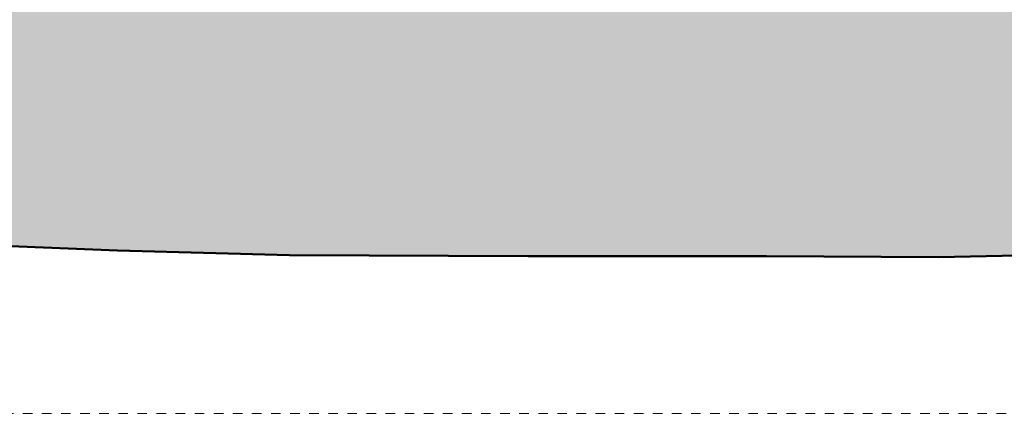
# Model space of a CAD drawing. Extents: x -294884 to 286267, y 0 to 1429765.
# Tile 58 of 99: x -4834 to 5481, y 381935 to 386065. Entities that reach past the tile are written whole.
import ezdxf

# ---------------------------------------------------------------- set-up
doc = ezdxf.new("R2010")
doc.units = 0
doc.header["$MEASUREMENT"] = 0
doc.linetypes.add('DASHED', pattern=[200, 100, -100])
doc.layers.add('A-0020-KADER', color=8, linetype='Continuous')

# ---------------------------------------------------------------- blocks, each defined once
blk = doc.blocks.new('M-NIEUW_132')
at = {"linetype": 'Continuous', "lineweight": 5}
blk.add_hatch(color=111, dxfattribs=at).paths.add_polyline_path([(66481.7, -34871.4), (123481.7, -34871.4), (123481.7, -37564.9), (122676.8, -37571.4), (120177, -37501.4), (118375.8, -37651.4), (115876, -37481.4), (113376.2, -37511.4), (111575.1, -37421.4), (109075.3, -37421.4), (104774.3, -37471.4), (102274.6, -37421.4), (99774.8, -37471.4), (97973.6, -37461.4), (95473.8, -37461.4), (92974.1, -37451.4), (91172.9, -37401.4), (88673.1, -37301.4), (86173.3, -37191.4), (83673.6, -37291.4), (81727.8, -37291.4), (79372.6, -37331.4), (76872.8, -37341.4), (72571.9, -37241.4), (70072.1, -37171.4), (67572.3, -37261.4), (66481.7, -37255.3)], flags=0)
at = {"color": 7, "linetype": 'DASHED', "lineweight": 0}
blk.add_lwpolyline([(66481.7, -39111), (66481.7, -28111), (123481.7, -28111), (123481.7, -39111)], close=True, dxfattribs=at)
at = {"color": 111, "linetype": 'Continuous', "lineweight": 13}
blk.add_lwpolyline([(102274.6, -37421.4), (99774.8, -37471.4), (97973.6, -37461.4), (95473.8, -37461.4), (92974.1, -37451.4), (91172.9, -37401.4), (88673.1, -37301.4), (86173.3, -37191.4), (83673.6, -37291.4), (81727.8, -37291.4), (79372.6, -37331.4), (76872.8, -37341.4), (72571.9, -37241.4), (70072.1, -37171.4), (67572.3, -37261.4), (66481.7, -37255.3)], dxfattribs=at)
at = {"layer": 'A-0020-KADER', "color": 92, "linetype": 'Continuous', "lineweight": 50}
blk.add_lwpolyline([(102274.6, -37421.4), (99774.8, -37471.4), (97973.6, -37461.4), (95473.8, -37461.4), (92974.1, -37451.4), (91172.9, -37401.4), (88673.1, -37301.4), (86173.3, -37191.4), (83673.6, -37291.4), (81872.4, -37271.4), (79372.6, -37331.4), (76872.8, -37341.4), (72571.9, -37241.4), (70072.1, -37171.4), (67572.3, -37261.4), (66481.7, -37255.3)], dxfattribs=at)

msp = doc.modelspace()

# ---------------------------------------------------------------- block references
msp.add_blockref('M-NIEUW_132', (-94982, 421046))

doc.saveas('drawing.dxf')
